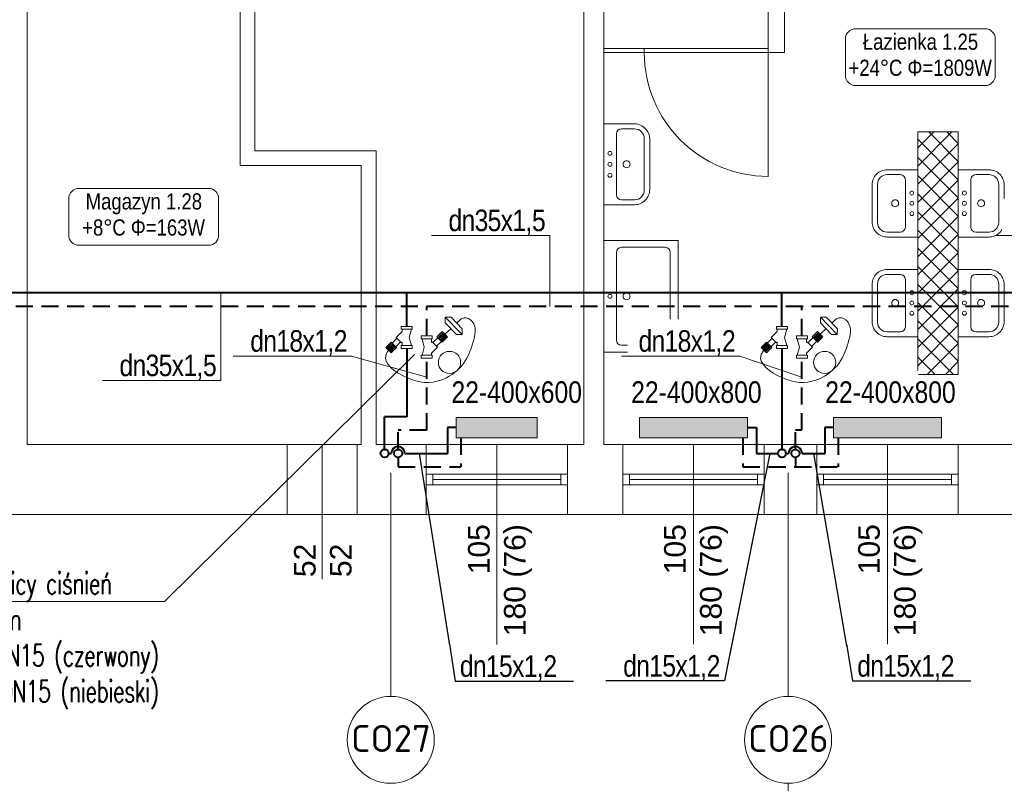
# Model space of a CAD drawing. Header units: millimetres. Extents: x -2390 to 43572, y -15084 to -12114.
# Tile 21 of 52: x 23510 to 24241, y -14249 to -13682. Entities that reach past the tile are written whole.
import ezdxf
from ezdxf import colors
from ezdxf.entities.mleader import LeaderData, LeaderLine
from ezdxf.enums import TextEntityAlignment as Align
from ezdxf.math import Vec2, Vec3

# ---------------------------------------------------------------- set-up
doc = ezdxf.new("R2010")
doc.units = ezdxf.units.MM
doc.linetypes.add('DASHED', pattern=[1.905, 1.27, -0.635])
for name, color, linetype, lineweight in [('@ grzejniki', 7, 'Continuous', 30), ('@ opis C..O.', 7, 'Continuous', 18), ('B_Wyposażenie', 10, 'Continuous', 9), ('IS-Działka (powrotna)', 5, 'DASHED', 40), ('IS-Działka (zasilająca)', 1, 'Continuous', 40), ('IS-Grzejnik', 7, 'Continuous', 5), ('IS-Grzejnik_etykieta', 7, 'Continuous', 5), ('IS-opis', 7, 'Continuous', 25), ('opisy', 5, 'Continuous', 5), ('stolarka', 3, 'Continuous', 9), ('Wymiar', 7, 'Continuous', 5), ('wymiary', 6, 'Continuous', 5), ('zawory', 7, 'Continuous', 18), ('ściany nośne', 1, 'Continuous', 25)]:
    doc.layers.add(name, color=color, linetype=linetype, lineweight=lineweight)
doc.layers.add('IS-Room (Automatic)', color=7, linetype='Continuous', lineweight=5, true_color=0x000000)
doc.styles.add('Arial_Narrow_____', font='ARIALN.TTF')
doc.styles.add('ROMANS', font='romans.shx', dxfattribs={"height": 1})
doc.styles.get("Standard").update_dxf_attribs({"font": 'arial.ttf'})
doc.styles.add('TABELKA', font='romans.shx', dxfattribs={"width": 0.9})

# ---------------------------------------------------------------- blocks, each defined once
blk = doc.blocks.new('A$C19E64F29')
at = {"layer": 'zawory'}
for p, q in [((-15.45, -0.73), (-11.49, 3.28)), ((-10.4, -3.58), (-14.35, 0.37)), ((-10.4, -3.58), (-14.35, 0.37)), ((-9.85, -3.03), (-13.81, 0.92)), ((-9.85, -3.04), (-13.8, 0.92)), ((-9.3, -2.49), (-13.26, 1.47)), ((-9.3, -2.49), (-13.26, 1.46)), ((-8.76, -1.95), (-12.72, 2.01)), ((-8.76, -1.95), (-12.72, 2.01)), ((-8.22, -1.4), (-12.17, 2.56)), ((-7.53, -0.68), (-11.49, 3.28)), ((4.11, -2.17), (4.11, 0)), ((-11.48, -4.68), (-15.44, -0.72)), ((-10.94, -4.13), (-14.9, -0.17)), ((-11.49, -4.69), (-7.53, -0.68)), ((-10.94, -4.13), (-10.94, -4.13)), ((-7.28, -7.65), (-10.87, -4.06)), ((-4.53, -4.87), (-8.12, -1.28)), ((-7.9, -8.28), (-3.94, -4.27)), ((4.11, -2.17), (-4.11, -2.17)), ((-3.45, -4.76), (-3.94, -4.27)), ((-3.45, -2.17), (-3.45, -4.76)), ((1.9, -8.21), (3.52, -2.17)), ((-3.45, -12.71), (-7.89, -8.27)), ((4.11, -14.25), (-4.11, -14.25)), ((-3.45, -12.71), (-3.45, -14.25)), ((3.52, -14.25), (1.9, -8.21)), ((4.11, -16.42), (4.11, -14.25))]:
    blk.add_line(p, q, dxfattribs=at)
for points in [[(-4.11, -2.17), (-4.11, 0), (4.11, 0)], [(4.11, -16.42), (-4.11, -16.42), (-4.11, -14.25)]]:
    blk.add_lwpolyline(points, dxfattribs=at)
blk = doc.blocks.new('A$C419A285A')
at = {"layer": '@ grzejniki', "lineweight": 0}
for p, q in [((-134.6, -10.2), (-104.6, 19.8)), ((-104.6, 19.8), (15.4, 19.8)), ((-44.6, 19.8), (-44.6, 58.4)), ((15.4, 19.8), (45.4, -10.2)), ((-104.6, -40.2), (-134.6, -10.2)), ((-134.6, -10.2), (45.4, -10.2)), ((15.4, -40.2), (-104.6, -40.2)), ((-44.6, -100.2), (-44.6, -40.2)), ((45.4, -10.2), (15.4, -40.2))]:
    blk.add_line(p, q, dxfattribs=at)
blk = doc.blocks.new('A$C3D8D556D')
at = {"layer": '@ grzejniki', "lineweight": 0}
blk.add_circle((29.46, 37.85), 8.23, dxfattribs=at)
blk.add_spline([(-2.41, 45.93), (-3.69, 48.63), (-0.85, 54.75), (14.8, 55.29), (32.11, 46.8), (42.61, 31.3), (40.72, 6.13), (23.48, -9.25), (20.39, -7.35)], degree=3, dxfattribs=at)
at = {"layer": '@ grzejniki', "lineweight": 0, "xscale": -0.1, "yscale": 0.1, "zscale": 0.1, "rotation": 43.66614677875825}
blk.add_blockref('A$C419A285A', (-1.6, 38.63), dxfattribs=at)
at = {"layer": '@ grzejniki', "xscale": -1}
for p, rotation in [((9.82, 20.98), 90), ((19.11, 6.12), 270.0000000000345)]:
    blk.add_blockref('A$C19E64F29', p, dxfattribs=dict(at, rotation=rotation))
blk = doc.blocks.new('_None')

msp = doc.modelspace()

# ---------------------------------------------------------------- hatches: boundary and pattern name
at = {"layer": 'IS-Grzejnik', "transparency": 33554687, "extrusion": (0, 0, -1)}
for points in [[(-23894.16, -13992.14), (-23834.16, -13992.16), (-23834.15, -13976.98), (-23894.15, -13976.97)], [(-24050.16, -13992.14), (-23970.16, -13992.16), (-23970.15, -13976.98), (-24050.15, -13976.97)]]:
    msp.add_hatch(color=256, dxfattribs=at).paths.add_polyline_path(points)
at = {"layer": 'Wymiar', "lineweight": 0, "transparency": 33554687}
h = msp.add_hatch(dxfattribs=at)
h.set_pattern_fill('ANSI37', color=252, scale=3)
h.set_pattern_definition([(45, (20131.99, -9901.064), (-6.735192, 6.735192), []), (135, (20131.99, -9901.064), (-6.735192, -6.735192), [])])
h.paths.add_polyline_path([(24206.65, -13765.16), (24176.65, -13765.16), (24176.65, -13945.16), (24206.65, -13945.16)])

# ---------------------------------------------------------------- linework, layer by layer
at = {"layer": 'B_Wyposażenie', "color": 252, "lineweight": 0}
for p, q in [((23943.66, -13819.13), (23943.66, -13759.18)), ((23966.4, -13759.18), (23943.66, -13759.18)), ((23956.69, -13762.82), (23966.45, -13762.82)), ((23952.94, -13766.57), (23952.94, -13811.74)), ((23973.65, -13781.65), (23973.65, -13770.02)), ((23977.65, -13772.54), (23977.65, -13770.31)), ((23977.65, -13781.65), (23977.65, -13770.43)), ((23973.65, -13781.65), (23973.65, -13808.29)), ((23977.65, -13781.65), (23977.65, -13807.88)), ((24153.91, -13793.18), (24176.65, -13793.18)), ((24176.65, -13843.14), (24176.65, -13793.18)), ((24206.65, -13843.14), (24206.65, -13793.18)), ((24229.39, -13793.18), (24206.65, -13793.18)), ((24163.63, -13796.83), (24153.87, -13796.83)), ((24167.38, -13800.58), (24167.38, -13835.74)), ((24215.93, -13800.58), (24215.93, -13835.74)), ((24219.68, -13796.83), (24229.44, -13796.83)), ((23973.65, -13805.77), (23973.65, -13807.18)), ((23977.65, -13805.77), (23977.65, -13807.99)), ((24142.67, -13820.66), (24142.67, -13804.43)), ((24146.67, -13820.66), (24146.67, -13804.03)), ((24236.64, -13820.66), (24236.64, -13804.03)), ((24240.64, -13820.66), (24240.64, -13804.43)), ((23956.69, -13815.49), (23966.45, -13815.49)), ((24142.67, -13811.55), (24142.67, -13809.32)), ((24146.67, -13811.55), (24146.67, -13810.13)), ((24236.64, -13811.55), (24236.64, -13810.13)), ((24240.64, -13811.55), (24240.64, -13809.32)), ((23966.4, -13819.13), (23943.66, -13819.13)), ((24142.67, -13820.66), (24142.67, -13831.89)), ((24146.67, -13820.66), (24146.67, -13832.29)), ((24236.64, -13820.66), (24236.64, -13832.29)), ((24240.64, -13820.66), (24240.64, -13831.89)), ((24142.67, -13829.77), (24142.67, -13832)), ((24146.67, -13829.77), (24146.67, -13831.19)), ((24236.64, -13829.77), (24236.64, -13831.19)), ((24240.64, -13829.77), (24240.64, -13832)), ((24163.63, -13839.49), (24153.87, -13839.49)), ((24153.91, -13843.14), (24176.65, -13843.14)), ((24229.39, -13843.14), (24206.65, -13843.14)), ((24219.68, -13839.49), (24229.44, -13839.49)), ((23943.66, -13845.78), (23998.66, -13845.78)), ((23956.69, -13850.78), (23989.19, -13850.78)), ((23998.66, -13845.78), (23998.66, -13928.49)), ((23952.94, -13854.53), (23952.94, -13919.74)), ((23992.95, -13919.74), (23992.94, -13854.53)), ((24163.63, -13870.83), (24153.87, -13870.83)), ((24153.91, -13867.18), (24176.65, -13867.18)), ((24176.65, -13917.14), (24176.65, -13867.18)), ((24206.65, -13917.14), (24206.65, -13867.18)), ((24229.39, -13867.18), (24206.65, -13867.18)), ((24219.68, -13870.83), (24229.44, -13870.83)), ((24142.67, -13894.66), (24142.67, -13878.43)), ((24146.67, -13894.66), (24146.67, -13878.03)), ((24167.38, -13874.58), (24167.38, -13909.74)), ((24215.93, -13874.58), (24215.93, -13909.74)), ((24236.64, -13894.66), (24236.64, -13878.03)), ((24240.64, -13894.66), (24240.64, -13878.43)), ((24142.67, -13885.55), (24142.67, -13883.32)), ((24146.67, -13885.55), (24146.67, -13884.13)), ((24236.64, -13885.55), (24236.64, -13884.13)), ((24240.64, -13885.55), (24240.64, -13883.32)), ((24142.67, -13894.66), (24142.67, -13905.89)), ((24146.67, -13894.66), (24146.67, -13906.29)), ((24236.64, -13894.66), (24236.64, -13906.29)), ((24240.64, -13894.66), (24240.64, -13905.89)), ((24142.67, -13903.77), (24142.67, -13906)), ((24146.67, -13903.77), (24146.67, -13905.19)), ((24236.64, -13903.77), (24236.64, -13905.19)), ((24240.64, -13903.77), (24240.64, -13906)), ((24163.63, -13913.49), (24153.87, -13913.49)), ((24153.91, -13917.14), (24176.65, -13917.14)), ((24229.39, -13917.14), (24206.65, -13917.14)), ((24219.68, -13913.49), (24229.44, -13913.49)), ((23956.69, -13923.49), (23989.2, -13923.49)), ((23998.66, -13928.49), (23943.66, -13928.49))]:
    msp.add_line(p, q, dxfattribs=at)
for centre in [(23948.15, -13781.03), (23948.15, -13797.28), (24172.17, -13810.48), (24211.14, -13810.48), (24172.17, -13825.72), (24211.14, -13825.72), (24172.17, -13884.48), (24211.14, -13884.48), (24172.17, -13899.72), (24211.14, -13899.72)]:
    msp.add_circle(centre, 1.46, dxfattribs=at)
for centre, radius, start, end in [((23956.69, -13766.57), 3.75, 90.01128, 179.98872), ((23966.4, -13770.43), 11.25, 359.99721, 90.00279), ((23966.45, -13770.02), 7.2, 0.0036, 89.9964), ((23960.54, -13789.15), 2.56, 359.99632, 180.00368), ((23948.15, -13789.15), 1.46, 0, 180), ((23948.15, -13789.15), 1.46, 180, 0), ((23960.54, -13789.15), 2.56, 179.99632, 0.00368), ((24153.91, -13804.43), 11.25, 89.99721, 180.00279), ((24229.39, -13804.43), 11.25, 359.99721, 90.00279), ((24153.87, -13804.03), 7.2, 90.0036, 179.9964), ((24163.63, -13800.58), 3.75, 0.01128, 89.98872), ((24219.68, -13800.58), 3.75, 90.01128, 179.98872), ((24229.44, -13804.03), 7.2, 0.0036, 89.9964), ((23966.4, -13807.88), 11.25, 269.99721, 0.00279), ((23966.45, -13808.29), 7.2, 270.0036, 359.9964), ((23956.69, -13811.74), 3.75, 180.01128, 269.98872), ((24159.77, -13818.1), 2.56, 359.99632, 180.00368), ((24223.54, -13818.1), 2.56, 359.99632, 180.00368), ((24159.77, -13818.1), 2.56, 179.99632, 0.00368), ((24172.17, -13818.1), 1.46, 0, 180), ((24172.17, -13818.1), 1.46, 180, 0), ((24211.14, -13818.1), 1.46, 0, 180), ((24211.14, -13818.1), 1.46, 180, 0), ((24223.54, -13818.1), 2.56, 179.99632, 0.00368), ((24153.91, -13831.89), 11.25, 179.99721, 270.00279), ((24153.87, -13832.29), 7.2, 180.0036, 269.9964), ((24163.63, -13835.74), 3.75, 270.01128, 359.98872), ((24219.68, -13835.74), 3.75, 180.01128, 269.98872), ((24229.39, -13831.89), 11.25, 269.99721, 0.00279), ((24229.44, -13832.29), 7.2, 270.0036, 359.9964), ((23956.69, -13854.53), 3.75, 90.01128, 179.98872), ((23989.19, -13854.53), 3.75, 0.01128, 89.98872), ((24153.91, -13878.43), 11.25, 89.99721, 180.00279), ((24153.87, -13878.03), 7.2, 90.0036, 179.9964), ((24163.63, -13874.58), 3.75, 0.01128, 89.98872), ((24219.68, -13874.58), 3.75, 90.01128, 179.98872), ((24229.39, -13878.43), 11.25, 359.99721, 90.00279), ((24229.44, -13878.03), 7.2, 0.0036, 89.9964), ((23948.15, -13887.14), 1.46, 0, 180), ((23948.15, -13887.14), 1.46, 180, 0), ((23960.54, -13887.14), 2.56, 359.99632, 180.00368), ((23960.54, -13887.14), 2.56, 179.99632, 0.00368), ((24159.77, -13892.1), 2.56, 359.99632, 180.00368), ((24159.77, -13892.1), 2.56, 179.99632, 0.00368), ((24172.17, -13892.1), 1.46, 0, 180), ((24172.17, -13892.1), 1.46, 180, 0), ((24211.14, -13892.1), 1.46, 0, 180), ((24211.14, -13892.1), 1.46, 180, 0), ((24223.54, -13892.1), 2.56, 359.99632, 180.00368), ((24223.54, -13892.1), 2.56, 179.99632, 0.00368), ((24153.91, -13905.89), 11.25, 179.99721, 270.00279), ((24153.87, -13906.29), 7.2, 180.0036, 269.9964), ((24163.63, -13909.74), 3.75, 270.01128, 359.98872), ((24219.68, -13909.74), 3.75, 180.01128, 269.98872), ((24229.39, -13905.89), 11.25, 269.99721, 0.00279), ((24229.44, -13906.29), 7.2, 270.0036, 359.9964), ((23956.69, -13919.74), 3.75, 180.01128, 269.98872), ((23989.2, -13919.74), 3.75, 270.01128, 359.98872)]:
    msp.add_arc(centre, radius, start, end, dxfattribs=at)
at = {"layer": 'IS-Działka (powrotna)', "ltscale": 10}
for p, q in [((24815.3, -13894.73), (23429.92, -13894.73)), ((23812.23, -13916.58), (23812.23, -13894.72)), ((24090.62, -13916.58), (24090.62, -13894.72)), ((23812.23, -13986.6), (23812.23, -13933)), ((24090.62, -13986.6), (24090.62, -13933)), ((23790.91, -14000.73), (23790.91, -13986.6)), ((23812.23, -13986.6), (23790.91, -13986.6)), ((24090.62, -13986.6), (24085.76, -13986.6)), ((24085.76, -14000.73), (24085.76, -13986.6)), ((23837.53, -13992.17), (23837.52, -14013.77)), ((24046.79, -13992.1), (24046.79, -14013.72)), ((24117.52, -13992.18), (24117.51, -14013.78)), ((23790.91, -14006.73), (23790.91, -14013.77)), ((24085.76, -14006.73), (24085.76, -14013.77)), ((23790.91, -14013.69), (23837.52, -14013.77)), ((24046.79, -14013.72), (24117.51, -14013.74))]:
    msp.add_line(p, q, dxfattribs=at)
at = {"layer": 'IS-Działka (powrotna)', "ltscale": 80}
for centre in [(23790.91, -14003.73), (24085.76, -14003.73)]:
    msp.add_circle(centre, 3, dxfattribs=at)
at = {"layer": 'IS-Działka (zasilająca)'}
for p, q in [((24814.99, -13884.67), (23439.96, -13884.66)), ((23797.36, -13909.45), (23797.36, -13884.7)), ((24075.76, -13909.45), (24075.76, -13884.7)), ((23797.36, -13925.87), (23797.36, -13976.6)), ((23780.91, -14000.73), (23780.91, -13976.6)), ((23797.36, -13976.6), (23780.91, -13976.6)), ((23834.16, -13984.58), (23827.52, -13984.58)), ((23827.52, -13984.58), (23827.52, -14003.72)), ((24050.15, -13984.55), (24056.79, -13984.55)), ((24056.79, -13984.55), (24056.79, -14003.69)), ((24114.15, -13984.59), (24107.51, -13984.59)), ((24107.51, -13984.59), (24107.51, -14003.73)), ((23783.91, -14003.73), (23785.91, -14003.73)), ((23795.91, -14003.73), (23827.52, -14003.72)), ((24056.79, -14003.69), (24072.76, -14003.73)), ((24078.76, -14003.73), (24080.76, -14003.73)), ((24090.76, -14003.73), (24107.51, -14003.73))]:
    msp.add_line(p, q, dxfattribs=at)
for centre in [(23780.91, -14003.73), (24075.76, -14003.73)]:
    msp.add_circle(centre, 3, dxfattribs=at)
for centre in [(23790.91, -14003.73), (24085.76, -14003.73)]:
    msp.add_arc(centre, 5, 359.99918, 180.00134, dxfattribs=at)
at = {"layer": 'IS-Grzejnik', "extrusion": (0, 0, -1)}
for points in [[(-23894.16, -13992.14), (-23834.16, -13992.18), (-23834.15, -13977), (-23894.15, -13976.97)], [(-24050.16, -13992.14), (-23970.16, -13992.18), (-23970.15, -13977), (-24050.15, -13976.97)]]:
    msp.add_lwpolyline(points, close=True, dxfattribs=at)
at = {"layer": 'IS-Room (Automatic)'}
for points in [[(24130.39, -13730.71), (24226.58, -13730.71, 0.414214), (24234.08, -13723.21), (24234.08, -13696.04, 0.414214), (24226.58, -13688.54), (24130.39, -13688.54, 0.414214), (24122.89, -13696.04), (24122.89, -13723.21, 0.414214)], [(23554.1, -13849.27), (23650.29, -13849.27, 0.414214), (23657.79, -13841.77), (23657.79, -13814.59, 0.414214), (23650.29, -13807.09), (23554.1, -13807.09, 0.414214), (23546.6, -13814.59), (23546.6, -13841.77, 0.414214)]]:
    msp.add_lwpolyline(points, format="xyb", close=True, dxfattribs=at)
at = {"layer": 'opisy', "color": 252, "lineweight": 0}
for p, q in [((23734.66, -14097.16), (23734.66, -13997.16)), ((23864.16, -13997.16), (23864.16, -14161.75)), ((24010.16, -13997.16), (24010.16, -14161.75)), ((24154.15, -13997.16), (24154.15, -14161.75))]:
    msp.add_line(p, q, dxfattribs=at)
at = {"layer": 'stolarka', "color": 252, "lineweight": 0}
for p, q in [((23943.66, -13703.15), (23973.66, -13703.15)), ((24065.66, -13706.15), (23943.66, -13706.15)), ((23973.66, -13703.15), (23973.66, -13706.15)), ((23973.66, -13703.15), (24065.66, -13703.15)), ((24065.66, -13706.15), (24065.66, -13798.15)), ((23811.66, -14019.16), (23816.66, -14019.16)), ((23816.66, -14019.16), (23816.66, -14027.16)), ((23911.66, -14019.16), (23816.66, -14019.16)), ((23916.66, -14019.16), (23911.66, -14019.16)), ((23911.66, -14019.16), (23911.66, -14027.16)), ((23957.66, -14019.16), (23962.66, -14019.16)), ((23962.66, -14019.16), (23962.66, -14027.16)), ((23962.66, -14019.16), (24057.66, -14019.16)), ((24062.66, -14019.16), (24057.66, -14019.16)), ((24057.66, -14019.16), (24057.66, -14027.16)), ((24101.65, -14019.16), (24106.65, -14019.16)), ((24106.65, -14019.16), (24106.65, -14027.16)), ((24106.65, -14019.16), (24201.65, -14019.16)), ((24206.65, -14019.16), (24201.65, -14019.16)), ((24201.65, -14019.16), (24201.65, -14027.16)), ((23816.66, -14027.16), (23811.66, -14027.16)), ((23911.66, -14023.16), (23816.66, -14023.16)), ((23911.66, -14027.16), (23816.66, -14027.16)), ((23911.66, -14027.16), (23916.66, -14027.16)), ((23962.66, -14027.16), (23957.66, -14027.16)), ((23962.66, -14023.16), (24057.66, -14023.16)), ((23962.66, -14027.16), (24057.66, -14027.16)), ((24057.66, -14027.16), (24062.66, -14027.16)), ((24106.65, -14027.16), (24101.65, -14027.16)), ((24106.65, -14023.16), (24201.65, -14023.16)), ((24106.65, -14027.16), (24201.65, -14027.16)), ((24201.65, -14027.16), (24206.65, -14027.16))]:
    msp.add_line(p, q, dxfattribs=at)
msp.add_arc((24065.66, -13706.15), 92, 180, 270, dxfattribs=at)
at = {"layer": 'wymiary', "color": 0}
for p, q in [((23785.51, -14018.07), (23785.51, -14184.11)), ((24080.36, -14018.07), (24080.36, -14184.11))]:
    msp.add_line(p, q, dxfattribs=at)
at = {"layer": 'ściany nośne', "color": 252, "lineweight": 0}
for p, q in [((23515.66, -13997.16), (23515.66, -13551.13)), ((23673.66, -13551.13), (23673.66, -13779.16)), ((23684.66, -13779.16), (23684.66, -13551.16)), ((24065.66, -13584.15), (24065.66, -13706.15)), ((24077.66, -13584.15), (24077.66, -13706.15)), ((23928.66, -13604.13), (23928.66, -13997.16)), ((23943.66, -13604.13), (23943.66, -13997.16)), ((24065.66, -13706.15), (24077.66, -13706.15)), ((24206.65, -13765.16), (24176.65, -13765.16)), ((24176.65, -13765.16), (24176.65, -13945.16)), ((24206.65, -13945.16), (24206.65, -13765.16)), ((23673.66, -13779.16), (23673.66, -13790.16)), ((23774.66, -13779.16), (23684.66, -13779.16)), ((23774.66, -13997.16), (23774.66, -13779.16)), ((23673.66, -13790.16), (23763.66, -13790.16)), ((23763.66, -13997.16), (23763.66, -13790.16)), ((24176.65, -13945.16), (24206.65, -13945.16)), ((23763.66, -13997.16), (23515.66, -13997.16)), ((23708.66, -14049.16), (23708.66, -13997.16)), ((23760.66, -14049.16), (23760.66, -13997.16)), ((23928.66, -13997.16), (23774.66, -13997.16)), ((23811.66, -13997.16), (23811.66, -14049.16)), ((23916.66, -13997.16), (23916.66, -14049.16)), ((24076.65, -13997.16), (23943.66, -13997.16)), ((23957.66, -13997.16), (23957.66, -14049.16)), ((24062.66, -13997.16), (24062.66, -14049.16)), ((24366.65, -13997.16), (24076.65, -13997.16)), ((24101.65, -13997.16), (24101.65, -14049.16)), ((24206.65, -13997.16), (24206.65, -14049.16)), ((25881.65, -14049.16), (23305.65, -14049.16))]:
    msp.add_line(p, q, dxfattribs=at)
at = {"layer": 'ściany nośne'}
for p, q in [((23780.91, -14003.73), (23780.91, -14003.73)), ((24075.76, -14003.73), (24075.76, -14003.73))]:
    msp.add_line(p, q, dxfattribs=at)

# ---------------------------------------------------------------- texts
at = {"layer": 'IS-Grzejnik_etykieta', "char_height": 20, "width": 65.0151, "attachment_point": 1, "style": 'Arial_Narrow_____', "bg_fill": 2}
for s, insert in [('\\pxqc;{\\fISOCPEUR|b0|i0|c238|p34;CO27}', (23753.18, -14205.34)), ('\\pxqc;{\\fISOCPEUR|b0|i0|c238|p34;CO26}', (24048.03, -14205.34))]:
    msp.add_mtext(s, dxfattribs=dict(at, insert=insert))
at = {"layer": 'IS-Room (Automatic)', "style": 'Arial_Narrow_____'}
for s, p in [('Łazienka 1.25', (24178.56, -13707.75)), ('Magazyn 1.28', (23602.27, -13826.3))]:
    msp.add_text(s, height=12, dxfattribs=at).set_placement(p, align=Align.BOTTOM_CENTER)
for s, p in [('+24°C', (24165.13, -13711.5)), ('+8°C', (23588.84, -13830.05))]:
    msp.add_text(s, height=12, dxfattribs=at).set_placement(p, align=Align.TOP_RIGHT)
for s, p in [('Φ=1809W', (24168.88, -13711.5)), ('Φ=163W', (23592.59, -13830.05))]:
    msp.add_text(s, height=12, dxfattribs=at).set_placement(p, align=Align.TOP_LEFT)
at = {"layer": 'opisy', "color": 252, "lineweight": 0, "char_height": 16, "width": 104.9128, "attachment_point": 3, "rotation": 90}
for s, insert in [('105\\P180 (76)', (23842.85, -14056.24)), ('105\\P180 (76)', (23988.34, -14056.24)), ('105\\P180 (76)', (24132.34, -14056.24)), ('52\\P52 ', (23713.72, -14070.73))]:
    msp.add_mtext(s, dxfattribs=dict(at, insert=insert))

# ---------------------------------------------------------------- leaders
at = {"layer": '@ opis C..O.'}
ml = msp.add_multileader_mtext('Standard', dxfattribs=at)
ml.set_content('{\\Fsimplex|c238;\\W0.7;\\T0.95;Automatyczny regulator różnicy ciśnień \\Pz regulatorem membranowym \\P\\pxi-2,l2,t4;\\A1;-^Izawór odcinający DN15\\A0; (czerwony) \\P-^Izawór regulacyjny \\A1;DN15\\A0; (niebieski\\A1;)}', color=256, style='ROMANS')
ml.set_leader_properties(color=256, linetype='ByLayer', lineweight=5)
ml.set_arrow_properties(name='NONE')
ml.build(insert=Vec2(0, 0))
ml.multileader.update_dxf_attribs({"text_left_attachment_type": 6, "text_right_attachment_type": 6, "dogleg_length": 0, "arrow_head_size": 0})
ctx = ml.context
ctx.base_point, ctx.char_height, ctx.arrow_head_size, ctx.plane_origin = Vec3(23756.36, -14334.39), 16, 0, Vec3(24820.27, -14935.81)
ctx.left_attachment, ctx.right_attachment = 6, 6
notes = []
notes.append((ctx, [(1, (1, 1, 0), (24080.36, -14334.39), (-1, 0), 0, [(0, [(24080.36, -14248.62)], 0, [])])]))
ctx.mtext.insert, ctx.mtext.width, ctx.mtext.line_spacing_style, ctx.mtext.flow_direction = Vec3(23758.36, -14313.06), 335.7149, 2, 5
ml = msp.add_multileader_mtext('Standard', dxfattribs=at)
ml.set_content('{\\Fsimplex|c238;\\W0.7;\\T0.95;Automatyczny regulator różnicy ciśnień \\Pz regulatorem membranowym \\P\\pxi-2,l2,t4;\\A1;-^Izawór odcinający DN15\\A0; (czerwony) \\P-^Izawór regulacyjny \\A1;DN15\\A0; (niebieski\\A1;)}', color=256, style='ROMANS')
ml.set_leader_properties(color=256, linetype='ByLayer', lineweight=5)
ml.set_arrow_properties(name='NONE')
ml.build(insert=Vec2(0, 0))
ml.multileader.update_dxf_attribs({"text_left_attachment_type": 6, "text_right_attachment_type": 6, "dogleg_length": 0, "arrow_head_size": 0})
ctx = ml.context
ctx.base_point, ctx.char_height, ctx.arrow_head_size, ctx.plane_origin = Vec3(24065.74, -14489.16), 16, 0, Vec3(25129.65, -14935.81)
ctx.left_attachment, ctx.right_attachment = 6, 6
notes.append((ctx, [(1, (1, 1, 0), (24389.74, -14489.16), (-1, 0), 0, [(0, [(24389.74, -14248.62)], 0, [])])]))
ctx.mtext.insert, ctx.mtext.width, ctx.mtext.line_spacing_style, ctx.mtext.flow_direction = Vec3(24067.74, -14467.83), 335.7149, 2, 5
at = {"layer": 'IS-opis', "color": 7}
ml = msp.add_multileader_mtext('Standard', dxfattribs=at)
ml.set_content('{\\fArial Narrow|b0|i0|c238|p34;\\W1;\\T0.95;\\C256;dn35x1,5}', color=7, style='TABELKA')
ml.set_leader_properties(color=256, linetype='ByLayer', lineweight=5)
ml.set_arrow_properties(name='NONE')
ml.build(insert=Vec2(0, 0))
ml.multileader.update_dxf_attribs({"has_dogleg": 0, "text_left_attachment_type": 6, "text_right_attachment_type": 6, "dogleg_length": 0, "arrow_head_size": 0})
ctx = ml.context
ctx.base_point, ctx.char_height, ctx.arrow_head_size, ctx.landing_gap_size, ctx.plane_origin, ctx.plane_y_axis = Vec3(23824.73, -13841.98), 16, 0, 4, Vec3(20536.85, -14459.09), Vec3(0, 1, 0)
ctx.left_attachment, ctx.right_attachment, ctx.text_align_type = 6, 6, 1
notes.append((ctx, [(0, (1, 1, 0), (23903.57, -13841.98), (-1, 0), 0, [(0, [(23903.57, -13894.72)], 0, [])])]))
ctx.mtext.insert, ctx.mtext.alignment, ctx.mtext.line_spacing_style, ctx.mtext.flow_direction = Vec3(23864.15, -13822.78), 2, 2, 5
ml = msp.add_multileader_mtext('Standard', dxfattribs=at)
ml.set_content('{\\fArial Narrow|b0|i0|c238|p34;\\W1;\\T0.95;\\C256;dn35x1,5}', color=7, style='TABELKA')
ml.set_leader_properties(color=256, linetype='ByLayer', lineweight=5)
ml.set_arrow_properties(name='NONE')
ml.build(insert=Vec2(0, 0))
ml.multileader.update_dxf_attribs({"has_dogleg": 0, "text_left_attachment_type": 6, "text_right_attachment_type": 6, "dogleg_length": 0, "arrow_head_size": 0})
ctx = ml.context
ctx.base_point, ctx.char_height, ctx.arrow_head_size, ctx.landing_gap_size, ctx.plane_origin, ctx.plane_y_axis = Vec3(23580.61, -13949.6), 16, 0, 4, Vec3(20292.72, -14566.71), Vec3(0, 1, 0)
ctx.left_attachment, ctx.right_attachment, ctx.text_align_type = 6, 6, 1
notes.append((ctx, [(0, (1, 1, 0), (23659.44, -13949.6), (-1, 0), 0, [(0, [(23659.44, -13884.66)], 0, [])])]))
ctx.mtext.insert, ctx.mtext.alignment, ctx.mtext.line_spacing_style, ctx.mtext.flow_direction = Vec3(23620.02, -13930.4), 2, 2, 5
ml = msp.add_multileader_mtext('Standard', dxfattribs=at)
ml.set_content('{\\fArial Narrow|b0|i0|c238|p34;\\W1;\\T0.95;\\C256;dn18x1,2}', color=7, style='TABELKA')
ml.set_leader_properties(color=256, linetype='ByLayer', lineweight=5)
ml.set_arrow_properties(name='NONE')
ml.build(insert=Vec2(0, 0))
ml.multileader.update_dxf_attribs({"has_dogleg": 0, "text_left_attachment_type": 6, "text_right_attachment_type": 6, "dogleg_length": 0, "arrow_head_size": 0})
ctx = ml.context
ctx.base_point, ctx.char_height, ctx.arrow_head_size, ctx.landing_gap_size, ctx.plane_origin, ctx.plane_y_axis = Vec3(23677.74, -13931.46), 16, 0, 4, Vec3(20399.54, -14548.57), Vec3(0, 1, 0)
ctx.left_attachment, ctx.right_attachment, ctx.text_align_type = 6, 6, 1
notes.append((ctx, [(0, (1, 1, 0), (23756.36, -13931.46), (-1, 0), 0, [(0, [(23812.23, -13947.26)], 0, [])])]))
ctx.mtext.insert, ctx.mtext.alignment, ctx.mtext.line_spacing_style, ctx.mtext.flow_direction = Vec3(23717.05, -13912.26), 2, 2, 5
for ctx, leaders in notes:
    for number, flags, end, landing, length, lines in leaders:
        leader = LeaderData()
        leader.index, (leader.has_last_leader_line, leader.has_dogleg_vector, leader.attachment_direction) = number, flags
        leader.last_leader_point, leader.dogleg_vector, leader.dogleg_length = Vec3(end), Vec3(landing), length
        for number, points, colour, breaks in lines:
            line = LeaderLine()
            line.index, line.vertices, line.color, line.breaks = number, Vec3.list(points), colors.encode_raw_color(colour), breaks
            leader.lines.append(line)
        ctx.leaders.append(leader)

# ---------------------------------------------------------------- next in the draw order: linework, layer by layer
at = {"layer": 'wymiary', "color": 0}
for centre in [(23785.51, -14216.36), (24080.36, -14216.36)]:
    msp.add_circle(centre, 32.26, dxfattribs=at)

# ---------------------------------------------------------------- next in the draw order: texts
at = {"layer": 'IS-Grzejnik_etykieta', "lineweight": 0, "char_height": 16, "attachment_point": 1, "bg_fill": 2}
for s, insert in [('{\\fArial Narrow|b0|i0|c238|p34;22-400x600}', (23830.57, -13950.26)), ('{\\fArial Narrow|b0|i0|c238|p34;22-400x800}', (23963.91, -13950.26)), ('{\\fArial Narrow|b0|i0|c238|p34;22-400x800}', (24107.91, -13950.26))]:
    msp.add_mtext_dynamic_manual_height_columns(s, width=61.0819, gutter_width=299.56, heights=[0], dxfattribs=dict(at, insert=insert))

# ---------------------------------------------------------------- next in the draw order: leaders
at = {"layer": 'IS-opis', "color": 7}
ml = msp.add_multileader_mtext('Standard', dxfattribs=at)
ml.set_content('{\\fArial Narrow|b0|i0|c238|p34;\\W1;\\T0.95;\\C256;dn35x1,5}', color=7, style='TABELKA')
ml.set_leader_properties(color=256, linetype='ByLayer', lineweight=5)
ml.set_arrow_properties(name='NONE')
ml.build(insert=Vec2(0, 0))
ml.multileader.update_dxf_attribs({"has_dogleg": 0, "text_left_attachment_type": 6, "text_right_attachment_type": 6, "dogleg_length": 0, "arrow_head_size": 0})
ctx = ml.context
ctx.base_point, ctx.char_height, ctx.arrow_head_size, ctx.landing_gap_size, ctx.plane_origin, ctx.plane_y_axis = Vec3(24243.36, -13841.98), 16, 0, 4, Vec3(20955.48, -14459.09), Vec3(0, 1, 0)
ctx.left_attachment, ctx.right_attachment, ctx.text_align_type = 6, 6, 1
notes = []
notes.append((ctx, [(0, (1, 1, 0), (24322.19, -13841.98), (-1, 0), 0, [(0, [(24322.19, -13894.72)], 0, [])])]))
ctx.mtext.insert, ctx.mtext.alignment, ctx.mtext.line_spacing_style, ctx.mtext.flow_direction = Vec3(24282.78, -13822.78), 2, 2, 5
ctx.mtext.has_bg_fill, ctx.mtext.bg_color, ctx.mtext.bg_scale_factor, ctx.mtext.bg_transparency, ctx.mtext.use_window_bg_color = 1, -1027028792, 1.5, 0, 1
ml = msp.add_multileader_mtext('Standard', dxfattribs=at)
ml.set_content('{\\fArial Narrow|b0|i0|c238|p34;\\W1;\\T0.95;\\C256;dn15x1,2}', color=7, style='TABELKA')
ml.set_leader_properties(color=256, linetype='ByLayer', lineweight=-1)
ml.set_arrow_properties(name='NONE')
ml.build(insert=Vec2(0, 0))
ml.multileader.update_dxf_attribs({"has_dogleg": 0, "text_left_attachment_type": 6, "text_right_attachment_type": 6, "dogleg_length": 0, "arrow_head_size": 0})
ctx = ml.context
ctx.base_point, ctx.char_height, ctx.arrow_head_size, ctx.landing_gap_size, ctx.plane_origin, ctx.plane_y_axis = Vec3(23833.28, -14172.84), 16, 0, 4, Vec3(20512.11, -14760.92), Vec3(0, 1, 0)
ctx.left_attachment, ctx.right_attachment, ctx.text_align_type = 6, 6, 1
notes.append((ctx, [(1, (1, 1, 0), (23833.28, -14172.84), (1, 0), 0, [(0, [(23806.5, -14003.73)], 0, [])])]))
ctx.mtext.insert, ctx.mtext.alignment, ctx.mtext.line_spacing_style, ctx.mtext.flow_direction = Vec3(23872.59, -14153.64), 2, 2, 5
ctx.mtext.has_bg_fill, ctx.mtext.bg_color, ctx.mtext.bg_scale_factor, ctx.mtext.bg_transparency, ctx.mtext.use_window_bg_color = 1, -1027028792, 1.5, 0, 1
ml = msp.add_multileader_mtext('Standard', dxfattribs=at)
ml.set_content('{\\fArial Narrow|b0|i0|c238|p34;\\W1;\\T0.95;\\C256;dn15x1,2}', color=7, style='TABELKA')
ml.set_leader_properties(color=256, linetype='ByLayer', lineweight=-1)
ml.set_arrow_properties(name='NONE')
ml.build(insert=Vec2(0, 0))
ml.multileader.update_dxf_attribs({"has_dogleg": 0, "text_left_attachment_type": 6, "text_right_attachment_type": 6, "dogleg_length": 0, "arrow_head_size": 0})
ctx = ml.context
ctx.base_point, ctx.char_height, ctx.arrow_head_size, ctx.landing_gap_size, ctx.plane_origin, ctx.plane_y_axis = Vec3(23954.44, -14172.66), 16, 0, 4, Vec3(20622.05, -14760.74), Vec3(0, 1, 0)
ctx.left_attachment, ctx.right_attachment, ctx.text_align_type = 6, 6, 1
notes.append((ctx, [(0, (1, 1, 0), (24033.07, -14172.66), (-1, 0), 0, [(0, [(24066.88, -14003.71)], 0, [])])]))
ctx.mtext.insert, ctx.mtext.alignment, ctx.mtext.line_spacing_style, ctx.mtext.flow_direction = Vec3(23993.76, -14153.46), 2, 2, 5
ctx.mtext.has_bg_fill, ctx.mtext.bg_color, ctx.mtext.bg_scale_factor, ctx.mtext.bg_transparency, ctx.mtext.use_window_bg_color = 1, -1027028792, 1.5, 0, 1
ml = msp.add_multileader_mtext('Standard', dxfattribs=at)
ml.set_content('{\\fArial Narrow|b0|i0|c238|p34;\\W1;\\T0.95;\\C256;dn15x1,2}', color=7, style='TABELKA')
ml.set_leader_properties(color=256, linetype='ByLayer', lineweight=-1)
ml.set_arrow_properties(name='NONE')
ml.build(insert=Vec2(0, 0))
ml.multileader.update_dxf_attribs({"has_dogleg": 0, "text_left_attachment_type": 6, "text_right_attachment_type": 6, "dogleg_length": 0, "arrow_head_size": 0})
ctx = ml.context
ctx.base_point, ctx.char_height, ctx.arrow_head_size, ctx.landing_gap_size, ctx.plane_origin, ctx.plane_y_axis = Vec3(24128.13, -14172.66), 16, 0, 4, Vec3(20806.96, -14760.74), Vec3(0, 1, 0)
ctx.left_attachment, ctx.right_attachment, ctx.text_align_type = 6, 6, 1
notes.append((ctx, [(1, (1, 1, 0), (24128.13, -14172.66), (1, 0), 0, [(0, [(24099.14, -14003.73)], 0, [])])]))
ctx.mtext.insert, ctx.mtext.alignment, ctx.mtext.line_spacing_style, ctx.mtext.flow_direction = Vec3(24167.44, -14153.46), 2, 2, 5
ctx.mtext.has_bg_fill, ctx.mtext.bg_color, ctx.mtext.bg_scale_factor, ctx.mtext.bg_transparency, ctx.mtext.use_window_bg_color = 1, -1027028792, 1.5, 0, 1
for ctx, leaders in notes:
    for number, flags, end, landing, length, lines in leaders:
        leader = LeaderData()
        leader.index, (leader.has_last_leader_line, leader.has_dogleg_vector, leader.attachment_direction) = number, flags
        leader.last_leader_point, leader.dogleg_vector, leader.dogleg_length = Vec3(end), Vec3(landing), length
        for number, points, colour, breaks in lines:
            line = LeaderLine()
            line.index, line.vertices, line.color, line.breaks = number, Vec3.list(points), colors.encode_raw_color(colour), breaks
            leader.lines.append(line)
        ctx.leaders.append(leader)

# ---------------------------------------------------------------- next in the draw order: hatches: boundary and pattern name
at = {"layer": 'IS-Grzejnik', "transparency": 33554687, "extrusion": (0, 0, -1)}
msp.add_hatch(color=256, dxfattribs=at).paths.add_polyline_path([(-24194.15, -13992.14), (-24114.15, -13992.16), (-24114.14, -13976.98), (-24194.14, -13976.97)])

# ---------------------------------------------------------------- next in the draw order: linework, layer by layer
at = {"layer": 'IS-Działka (zasilająca)'}
msp.add_line((24075.76, -13925.87), (24075.76, -14000.73), dxfattribs=at)
at = {"layer": 'IS-Grzejnik', "extrusion": (0, 0, -1)}
msp.add_lwpolyline([(-24194.15, -13992.14), (-24114.15, -13992.18), (-24114.14, -13977), (-24194.14, -13976.97)], close=True, dxfattribs=at)

# ---------------------------------------------------------------- next in the draw order: block references
at = {"layer": 'ściany nośne', "rotation": 270}
for p in [(23791.24, -13906.76), (24069.64, -13906.76)]:
    msp.add_blockref('A$C3D8D556D', p, dxfattribs=at)

# ---------------------------------------------------------------- next in the draw order: leaders
at = {"layer": '@ opis C..O.'}
ml = msp.add_multileader_mtext('Standard', dxfattribs=at)
ml.set_content('{\\Fsimplex|c238;\\W0.7;\\T0.95;Automatyczny regulator różnicy ciśnień \\Pz regulatorem membranowym \\P\\pxi-2,l2,t4;\\A1;-^Izawór odcinający DN15\\A0; (czerwony) \\P-^Izawór regulacyjny \\A1;DN15\\A0; (niebieski\\A1;)}', color=256, style='ROMANS')
ml.set_leader_properties(color=256, linetype='ByLayer', lineweight=5)
ml.set_arrow_properties(name='NONE')
ml.build(insert=Vec2(0, 0))
ml.multileader.update_dxf_attribs({"text_left_attachment_type": 6, "text_right_attachment_type": 6, "dogleg_length": 0, "arrow_head_size": 0})
ctx = ml.context
ctx.base_point, ctx.char_height, ctx.arrow_head_size, ctx.plane_origin = Vec3(23293.65, -14113.58), 16, 0, Vec3(24526.68, -14681.72)
ctx.left_attachment, ctx.right_attachment = 6, 6
notes = []
notes.append((ctx, [(1, (1, 1, 0), (23617.65, -14113.58), (-1, 0), 0, [(0, [(23803.17, -13930.25)], 0, [])])]))
ctx.mtext.insert, ctx.mtext.width, ctx.mtext.line_spacing_style, ctx.mtext.flow_direction = Vec3(23295.65, -14092.25), 335.7149, 2, 5
for ctx, leaders in notes:
    for number, flags, end, landing, length, lines in leaders:
        leader = LeaderData()
        leader.index, (leader.has_last_leader_line, leader.has_dogleg_vector, leader.attachment_direction) = number, flags
        leader.last_leader_point, leader.dogleg_vector, leader.dogleg_length = Vec3(end), Vec3(landing), length
        for number, points, colour, breaks in lines:
            line = LeaderLine()
            line.index, line.vertices, line.color, line.breaks = number, Vec3.list(points), colors.encode_raw_color(colour), breaks
            leader.lines.append(line)
        ctx.leaders.append(leader)

# ---------------------------------------------------------------- next in the draw order: leaders
at = {"layer": 'IS-opis', "color": 7}
ml = msp.add_multileader_mtext('Standard', dxfattribs=at)
ml.set_content('{\\fArial Narrow|b0|i0|c238|p34;\\W1;\\T0.95;\\C256;dn18x1,2}', color=7, style='TABELKA')
ml.set_leader_properties(color=256, linetype='ByLayer', lineweight=5)
ml.set_arrow_properties(name='NONE')
ml.build(insert=Vec2(0, 0))
ml.multileader.update_dxf_attribs({"has_dogleg": 0, "text_left_attachment_type": 6, "text_right_attachment_type": 6, "dogleg_length": 0, "arrow_head_size": 0})
ctx = ml.context
ctx.base_point, ctx.char_height, ctx.arrow_head_size, ctx.landing_gap_size, ctx.plane_origin, ctx.plane_y_axis = Vec3(23965.82, -13931.47), 16, 0, 4, Vec3(20677.94, -14548.58), Vec3(0, 1, 0)
ctx.left_attachment, ctx.right_attachment, ctx.text_align_type = 6, 6, 1
notes = []
notes.append((ctx, [(0, (1, 1, 0), (24044.45, -13931.47), (-1, 0), 0, [(0, [(24090.62, -13947.26)], 0, [])])]))
ctx.mtext.insert, ctx.mtext.alignment, ctx.mtext.line_spacing_style, ctx.mtext.flow_direction = Vec3(24005.14, -13912.27), 2, 2, 5
ctx.mtext.has_bg_fill, ctx.mtext.bg_color, ctx.mtext.bg_scale_factor, ctx.mtext.bg_transparency, ctx.mtext.use_window_bg_color = 1, -1027028792, 1.5, 0, 1
for ctx, leaders in notes:
    for number, flags, end, landing, length, lines in leaders:
        leader = LeaderData()
        leader.index, (leader.has_last_leader_line, leader.has_dogleg_vector, leader.attachment_direction) = number, flags
        leader.last_leader_point, leader.dogleg_vector, leader.dogleg_length = Vec3(end), Vec3(landing), length
        for number, points, colour, breaks in lines:
            line = LeaderLine()
            line.index, line.vertices, line.color, line.breaks = number, Vec3.list(points), colors.encode_raw_color(colour), breaks
            leader.lines.append(line)
        ctx.leaders.append(leader)

doc.saveas('drawing.dxf')
